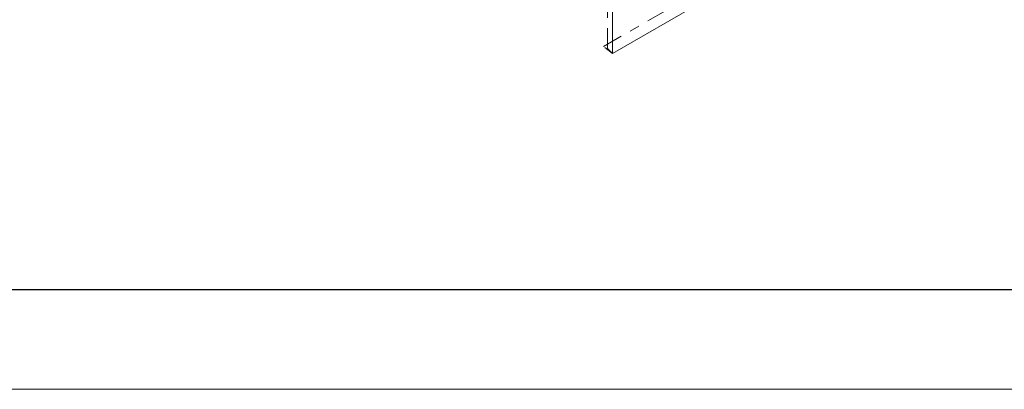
# Model space of a CAD drawing. Header units: millimetres. Extents: x -125 to 300, y 6 to 90.
# Tile 83 of 132: x 235.71 to 245.58, y 5.85 to 9.55. Entities that reach past the tile are written whole.
import ezdxf

# ---------------------------------------------------------------- set-up
doc = ezdxf.new("R2010")
doc.units = ezdxf.units.MM
doc.linetypes.add('CYPE_PUNTO', pattern=[0.075, 0, -0.075])
doc.linetypes.add('CYPE_RAYAPUNTO', pattern=[0.4125, 0.2025, -0.105, 0, -0.105])
doc.layers.add('Aux', color=7, linetype='Continuous', lineweight=5)
doc.layers.add('BARRAS_DE_ACO', color=7, linetype='Continuous', lineweight=9)
doc.layers.add('MARGINT', color=7, linetype='Continuous')

msp = doc.modelspace()

# ---------------------------------------------------------------- linework, layer by layer
at = {"layer": 'Aux'}
msp.add_lwpolyline([(181.44284, 5.85156), (300.34283, 5.85156), (300.34283, 89.95156), (181.44284, 89.95156)], close=True, dxfattribs=at)
at = {"layer": 'BARRAS_DE_ACO', "linetype": 'CYPE_RAYAPUNTO'}
for p, q in [((241.60268, 9.26661), (241.60268, 10.35528)), ((241.5646, 9.28611), (242.4697, 9.80867))]:
    msp.add_line(p, q, dxfattribs=at)
at = {"layer": 'BARRAS_DE_ACO'}
for q in [(241.65441, 10.30349), (242.5595, 9.73738)]:
    msp.add_line((241.65441, 9.21483), q, dxfattribs=at)
at = {"layer": 'BARRAS_DE_ACO', "linetype": 'CYPE_PUNTO'}
for q in [(241.5646, 9.28611), (241.60268, 9.26661)]:
    msp.add_line((241.65441, 9.21483), q, dxfattribs=at)
at = {"layer": 'MARGINT'}
msp.add_lwpolyline([(184.44283, 6.85151), (299.34164, 6.85156), (299.34164, 88.95156), (184.44283, 88.95151)], close=True, dxfattribs=at)

doc.saveas('drawing.dxf')
